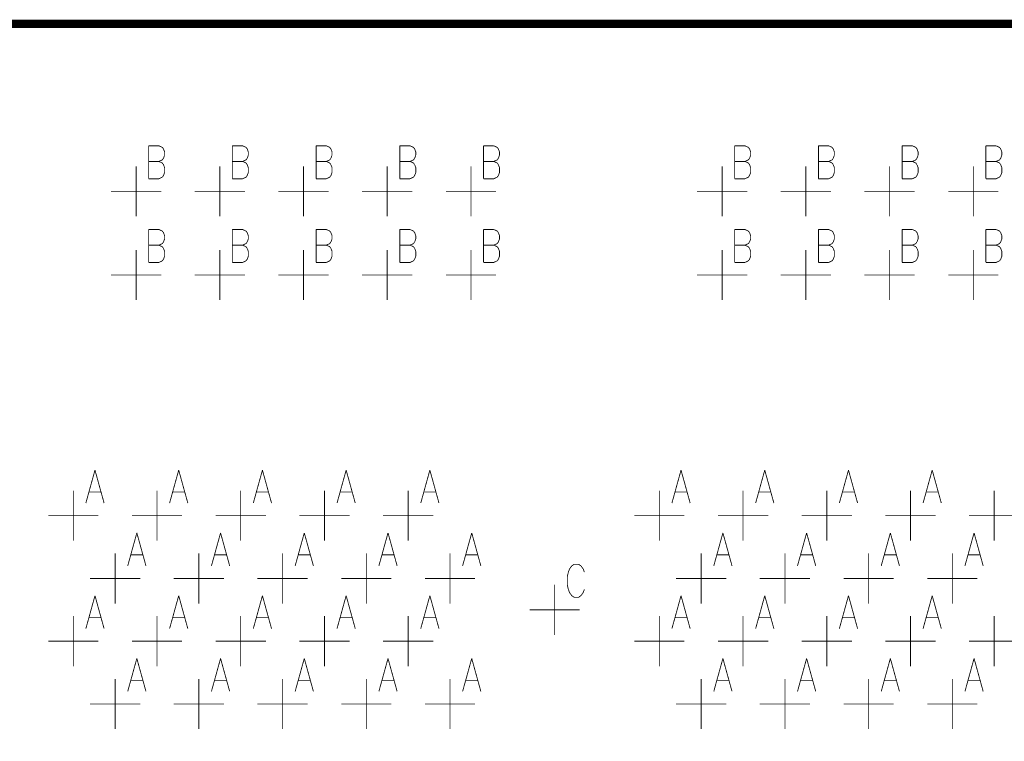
# Model space of a CAD drawing. Extents: x 0 to 34, y 0 to 22.
# Tile 5 of 33: x 11.67 to 12.846, y 12.195 to 13.057. Entities that reach past the tile are written whole.
import ezdxf

# ---------------------------------------------------------------- set-up
doc = ezdxf.new("R2010")
doc.units = 0
doc.header["$MEASUREMENT"] = 0
doc.layers.add('DD_PHO', color=7, linetype='CONTINUOUS')

msp = doc.modelspace()

# ---------------------------------------------------------------- linework, layer by layer
at = {"layer": 'DD_PHO'}
for points, const_width in [([(10.1087, 13.0518), (17.8837, 13.0518), (17.8837, 11.6518), (10.1087, 11.6518), (10.1087, 13.0518)], 0.01), ([(11.8237, 12.9062), (11.8237, 12.8668)], 0.001), ([(11.8237, 12.9062), (11.8359, 12.9062)], 0.001), ([(11.8359, 12.9062), (11.84, 12.9043), (11.8414, 12.9025)], 0.001), ([(11.8414, 12.9025), (11.8428, 12.8987)], 0.001), ([(11.9237, 12.9062), (11.9237, 12.8668)], 0.001), ([(11.9237, 12.9062), (11.9359, 12.9062)], 0.001), ([(11.9359, 12.9062), (11.94, 12.9043), (11.9414, 12.9025)], 0.001), ([(11.9414, 12.9025), (11.9428, 12.8987)], 0.001), ([(12.0237, 12.9062), (12.0237, 12.8668)], 0.001), ([(12.0237, 12.9062), (12.0359, 12.9062)], 0.001), ([(12.0359, 12.9062), (12.04, 12.9043), (12.0414, 12.9025)], 0.001), ([(12.0414, 12.9025), (12.0428, 12.8987)], 0.001), ([(12.1237, 12.9062), (12.1237, 12.8668)], 0.001), ([(12.1237, 12.9062), (12.1359, 12.9062)], 0.001), ([(12.1359, 12.9062), (12.14, 12.9043), (12.1414, 12.9025)], 0.001), ([(12.1414, 12.9025), (12.1428, 12.8987)], 0.001), ([(12.2237, 12.9062), (12.2237, 12.8668)], 0.001), ([(12.2237, 12.9062), (12.2359, 12.9062)], 0.001), ([(12.2359, 12.9062), (12.24, 12.9043), (12.2414, 12.9025)], 0.001), ([(12.2414, 12.9025), (12.2428, 12.8987)], 0.001), ([(12.5237, 12.9062), (12.5237, 12.8668)], 0.001), ([(12.5237, 12.9062), (12.5359, 12.9062)], 0.001), ([(12.5359, 12.9062), (12.54, 12.9043), (12.5414, 12.9025)], 0.001), ([(12.5414, 12.9025), (12.5428, 12.8987)], 0.001), ([(12.6237, 12.9062), (12.6237, 12.8668)], 0.001), ([(12.6237, 12.9062), (12.6359, 12.9062)], 0.001), ([(12.6359, 12.9062), (12.64, 12.9043), (12.6414, 12.9025)], 0.001), ([(12.6414, 12.9025), (12.6428, 12.8987)], 0.001), ([(12.7237, 12.9062), (12.7237, 12.8668)], 0.001), ([(12.7237, 12.9062), (12.7359, 12.9062)], 0.001), ([(12.7359, 12.9062), (12.74, 12.9043), (12.7414, 12.9025)], 0.001), ([(12.7414, 12.9025), (12.7428, 12.8987)], 0.001), ([(12.8237, 12.9062), (12.8237, 12.8668)], 0.001), ([(12.8237, 12.9062), (12.8359, 12.9062)], 0.001), ([(12.8359, 12.9062), (12.84, 12.9043), (12.8414, 12.9025)], 0.001), ([(12.8414, 12.9025), (12.8428, 12.8987)], 0.001), ([(11.8414, 12.8912), (11.84, 12.8893), (11.8359, 12.8875)], 0.001), ([(11.8428, 12.895), (11.8414, 12.8912)], 0.001), ([(11.8428, 12.8987), (11.8428, 12.895)], 0.001), ([(11.9414, 12.8912), (11.94, 12.8893), (11.9359, 12.8875)], 0.001), ([(11.9428, 12.895), (11.9414, 12.8912)], 0.001), ([(11.9428, 12.8987), (11.9428, 12.895)], 0.001), ([(12.0414, 12.8912), (12.04, 12.8893), (12.0359, 12.8875)], 0.001), ([(12.0428, 12.895), (12.0414, 12.8912)], 0.001), ([(12.0428, 12.8987), (12.0428, 12.895)], 0.001), ([(12.1414, 12.8912), (12.14, 12.8893), (12.1359, 12.8875)], 0.001), ([(12.1428, 12.895), (12.1414, 12.8912)], 0.001), ([(12.1428, 12.8987), (12.1428, 12.895)], 0.001), ([(12.2414, 12.8912), (12.24, 12.8893), (12.2359, 12.8875)], 0.001), ([(12.2428, 12.895), (12.2414, 12.8912)], 0.001), ([(12.2428, 12.8987), (12.2428, 12.895)], 0.001), ([(12.5414, 12.8912), (12.54, 12.8893), (12.5359, 12.8875)], 0.001), ([(12.5428, 12.895), (12.5414, 12.8912)], 0.001), ([(12.5428, 12.8987), (12.5428, 12.895)], 0.001), ([(12.6414, 12.8912), (12.64, 12.8893), (12.6359, 12.8875)], 0.001), ([(12.6428, 12.895), (12.6414, 12.8912)], 0.001), ([(12.6428, 12.8987), (12.6428, 12.895)], 0.001), ([(12.7414, 12.8912), (12.74, 12.8893), (12.7359, 12.8875)], 0.001), ([(12.7428, 12.895), (12.7414, 12.8912)], 0.001), ([(12.7428, 12.8987), (12.7428, 12.895)], 0.001), ([(12.8414, 12.8912), (12.84, 12.8893), (12.8359, 12.8875)], 0.001), ([(12.8428, 12.895), (12.8414, 12.8912)], 0.001), ([(12.8428, 12.8987), (12.8428, 12.895)], 0.001), ([(11.8087, 12.8218), (11.8087, 12.8818)], 0.001), ([(11.8237, 12.8875), (11.8359, 12.8875)], 0.001), ([(11.8359, 12.8875), (11.84, 12.8856), (11.8414, 12.8837)], 0.001), ([(11.8428, 12.88), (11.8428, 12.8743), (11.8414, 12.8706), (11.84, 12.8687)], 0.001), ([(11.8414, 12.8837), (11.8428, 12.88)], 0.001), ([(11.9087, 12.8218), (11.9087, 12.8818)], 0.001), ([(11.9237, 12.8875), (11.9359, 12.8875)], 0.001), ([(11.9359, 12.8875), (11.94, 12.8856), (11.9414, 12.8837)], 0.001), ([(11.9428, 12.88), (11.9428, 12.8743), (11.9414, 12.8706), (11.94, 12.8687)], 0.001), ([(11.9414, 12.8837), (11.9428, 12.88)], 0.001), ([(12.0087, 12.8218), (12.0087, 12.8818)], 0.001), ([(12.0237, 12.8875), (12.0359, 12.8875)], 0.001), ([(12.0359, 12.8875), (12.04, 12.8856), (12.0414, 12.8837)], 0.001), ([(12.0428, 12.88), (12.0428, 12.8743), (12.0414, 12.8706), (12.04, 12.8687)], 0.001), ([(12.0414, 12.8837), (12.0428, 12.88)], 0.001), ([(12.1087, 12.8218), (12.1087, 12.8818)], 0.001), ([(12.1237, 12.8875), (12.1359, 12.8875)], 0.001), ([(12.1359, 12.8875), (12.14, 12.8856), (12.1414, 12.8837)], 0.001), ([(12.1428, 12.88), (12.1428, 12.8743), (12.1414, 12.8706), (12.14, 12.8687)], 0.001), ([(12.1414, 12.8837), (12.1428, 12.88)], 0.001), ([(12.2087, 12.8218), (12.2087, 12.8818)], 0.001), ([(12.2237, 12.8875), (12.2359, 12.8875)], 0.001), ([(12.2359, 12.8875), (12.24, 12.8856), (12.2414, 12.8837)], 0.001), ([(12.2428, 12.88), (12.2428, 12.8743), (12.2414, 12.8706), (12.24, 12.8687)], 0.001), ([(12.2414, 12.8837), (12.2428, 12.88)], 0.001), ([(12.5087, 12.8218), (12.5087, 12.8818)], 0.001), ([(12.5237, 12.8875), (12.5359, 12.8875)], 0.001), ([(12.5359, 12.8875), (12.54, 12.8856), (12.5414, 12.8837)], 0.001), ([(12.5428, 12.88), (12.5428, 12.8743), (12.5414, 12.8706), (12.54, 12.8687)], 0.001), ([(12.5414, 12.8837), (12.5428, 12.88)], 0.001), ([(12.6087, 12.8218), (12.6087, 12.8818)], 0.001), ([(12.6237, 12.8875), (12.6359, 12.8875)], 0.001), ([(12.6359, 12.8875), (12.64, 12.8856), (12.6414, 12.8837)], 0.001), ([(12.6428, 12.88), (12.6428, 12.8743), (12.6414, 12.8706), (12.64, 12.8687)], 0.001), ([(12.6414, 12.8837), (12.6428, 12.88)], 0.001), ([(12.7087, 12.8218), (12.7087, 12.8818)], 0.001), ([(12.7237, 12.8875), (12.7359, 12.8875)], 0.001), ([(12.7359, 12.8875), (12.74, 12.8856), (12.7414, 12.8837)], 0.001), ([(12.7428, 12.88), (12.7428, 12.8743), (12.7414, 12.8706), (12.74, 12.8687)], 0.001), ([(12.7414, 12.8837), (12.7428, 12.88)], 0.001), ([(12.8087, 12.8218), (12.8087, 12.8818)], 0.001), ([(12.8237, 12.8875), (12.8359, 12.8875)], 0.001), ([(12.8359, 12.8875), (12.84, 12.8856), (12.8414, 12.8837)], 0.001), ([(12.8428, 12.88), (12.8428, 12.8743), (12.8414, 12.8706), (12.84, 12.8687)], 0.001), ([(12.8414, 12.8837), (12.8428, 12.88)], 0.001), ([(11.84, 12.8687), (11.8359, 12.8668), (11.8237, 12.8668)], 0.001), ([(11.94, 12.8687), (11.9359, 12.8668), (11.9237, 12.8668)], 0.001), ([(12.04, 12.8687), (12.0359, 12.8668), (12.0237, 12.8668)], 0.001), ([(12.14, 12.8687), (12.1359, 12.8668), (12.1237, 12.8668)], 0.001), ([(12.24, 12.8687), (12.2359, 12.8668), (12.2237, 12.8668)], 0.001), ([(12.54, 12.8687), (12.5359, 12.8668), (12.5237, 12.8668)], 0.001), ([(12.64, 12.8687), (12.6359, 12.8668), (12.6237, 12.8668)], 0.001), ([(12.74, 12.8687), (12.7359, 12.8668), (12.7237, 12.8668)], 0.001), ([(12.84, 12.8687), (12.8359, 12.8668), (12.8237, 12.8668)], 0.001), ([(11.7787, 12.8518), (11.8387, 12.8518)], 0.001), ([(11.8787, 12.8518), (11.9387, 12.8518)], 0.001), ([(11.9787, 12.8518), (12.0387, 12.8518)], 0.001), ([(12.0787, 12.8518), (12.1387, 12.8518)], 0.001), ([(12.1787, 12.8518), (12.2387, 12.8518)], 0.001), ([(12.4787, 12.8518), (12.5387, 12.8518)], 0.001), ([(12.5787, 12.8518), (12.6387, 12.8518)], 0.001), ([(12.6787, 12.8518), (12.7387, 12.8518)], 0.001), ([(12.7787, 12.8518), (12.8387, 12.8518)], 0.001), ([(11.8237, 12.8062), (11.8237, 12.7668)], 0.001), ([(11.8237, 12.8062), (11.8359, 12.8062)], 0.001), ([(11.8359, 12.8062), (11.84, 12.8043), (11.8414, 12.8025)], 0.001), ([(11.8414, 12.8025), (11.8428, 12.7987)], 0.001), ([(11.8428, 12.795), (11.8414, 12.7912)], 0.001), ([(11.8428, 12.7987), (11.8428, 12.795)], 0.001), ([(11.9237, 12.8062), (11.9237, 12.7668)], 0.001), ([(11.9237, 12.8062), (11.9359, 12.8062)], 0.001), ([(11.9359, 12.8062), (11.94, 12.8043), (11.9414, 12.8025)], 0.001), ([(11.9414, 12.8025), (11.9428, 12.7987)], 0.001), ([(11.9428, 12.795), (11.9414, 12.7912)], 0.001), ([(11.9428, 12.7987), (11.9428, 12.795)], 0.001), ([(12.0237, 12.8062), (12.0237, 12.7668)], 0.001), ([(12.0237, 12.8062), (12.0359, 12.8062)], 0.001), ([(12.0359, 12.8062), (12.04, 12.8043), (12.0414, 12.8025)], 0.001), ([(12.0414, 12.8025), (12.0428, 12.7987)], 0.001), ([(12.0428, 12.795), (12.0414, 12.7912)], 0.001), ([(12.0428, 12.7987), (12.0428, 12.795)], 0.001), ([(12.1237, 12.8062), (12.1237, 12.7668)], 0.001), ([(12.1237, 12.8062), (12.1359, 12.8062)], 0.001), ([(12.1359, 12.8062), (12.14, 12.8043), (12.1414, 12.8025)], 0.001), ([(12.1414, 12.8025), (12.1428, 12.7987)], 0.001), ([(12.1428, 12.795), (12.1414, 12.7912)], 0.001), ([(12.1428, 12.7987), (12.1428, 12.795)], 0.001), ([(12.2237, 12.8062), (12.2237, 12.7668)], 0.001), ([(12.2237, 12.8062), (12.2359, 12.8062)], 0.001), ([(12.2359, 12.8062), (12.24, 12.8043), (12.2414, 12.8025)], 0.001), ([(12.2414, 12.8025), (12.2428, 12.7987)], 0.001), ([(12.2428, 12.795), (12.2414, 12.7912)], 0.001), ([(12.2428, 12.7987), (12.2428, 12.795)], 0.001), ([(12.5237, 12.8062), (12.5237, 12.7668)], 0.001), ([(12.5237, 12.8062), (12.5359, 12.8062)], 0.001), ([(12.5359, 12.8062), (12.54, 12.8043), (12.5414, 12.8025)], 0.001), ([(12.5414, 12.8025), (12.5428, 12.7987)], 0.001), ([(12.5428, 12.795), (12.5414, 12.7912)], 0.001), ([(12.5428, 12.7987), (12.5428, 12.795)], 0.001), ([(12.6237, 12.8062), (12.6237, 12.7668)], 0.001), ([(12.6237, 12.8062), (12.6359, 12.8062)], 0.001), ([(12.6359, 12.8062), (12.64, 12.8043), (12.6414, 12.8025)], 0.001), ([(12.6414, 12.8025), (12.6428, 12.7987)], 0.001), ([(12.6428, 12.795), (12.6414, 12.7912)], 0.001), ([(12.6428, 12.7987), (12.6428, 12.795)], 0.001), ([(12.7237, 12.8062), (12.7237, 12.7668)], 0.001), ([(12.7237, 12.8062), (12.7359, 12.8062)], 0.001), ([(12.7359, 12.8062), (12.74, 12.8043), (12.7414, 12.8025)], 0.001), ([(12.7414, 12.8025), (12.7428, 12.7987)], 0.001), ([(12.7428, 12.795), (12.7414, 12.7912)], 0.001), ([(12.7428, 12.7987), (12.7428, 12.795)], 0.001), ([(12.8237, 12.8062), (12.8237, 12.7668)], 0.001), ([(12.8237, 12.8062), (12.8359, 12.8062)], 0.001), ([(12.8359, 12.8062), (12.84, 12.8043), (12.8414, 12.8025)], 0.001), ([(12.8414, 12.8025), (12.8428, 12.7987)], 0.001), ([(12.8428, 12.795), (12.8414, 12.7912)], 0.001), ([(12.8428, 12.7987), (12.8428, 12.795)], 0.001), ([(11.8237, 12.7875), (11.8359, 12.7875)], 0.001), ([(11.8414, 12.7912), (11.84, 12.7893), (11.8359, 12.7875)], 0.001), ([(11.8359, 12.7875), (11.84, 12.7856), (11.8414, 12.7837)], 0.001), ([(11.8414, 12.7837), (11.8428, 12.78)], 0.001), ([(11.9237, 12.7875), (11.9359, 12.7875)], 0.001), ([(11.9414, 12.7912), (11.94, 12.7893), (11.9359, 12.7875)], 0.001), ([(11.9359, 12.7875), (11.94, 12.7856), (11.9414, 12.7837)], 0.001), ([(11.9414, 12.7837), (11.9428, 12.78)], 0.001), ([(12.0237, 12.7875), (12.0359, 12.7875)], 0.001), ([(12.0414, 12.7912), (12.04, 12.7893), (12.0359, 12.7875)], 0.001), ([(12.0359, 12.7875), (12.04, 12.7856), (12.0414, 12.7837)], 0.001), ([(12.0414, 12.7837), (12.0428, 12.78)], 0.001), ([(12.1237, 12.7875), (12.1359, 12.7875)], 0.001), ([(12.1414, 12.7912), (12.14, 12.7893), (12.1359, 12.7875)], 0.001), ([(12.1359, 12.7875), (12.14, 12.7856), (12.1414, 12.7837)], 0.001), ([(12.1414, 12.7837), (12.1428, 12.78)], 0.001), ([(12.2237, 12.7875), (12.2359, 12.7875)], 0.001), ([(12.2414, 12.7912), (12.24, 12.7893), (12.2359, 12.7875)], 0.001), ([(12.2359, 12.7875), (12.24, 12.7856), (12.2414, 12.7837)], 0.001), ([(12.2414, 12.7837), (12.2428, 12.78)], 0.001), ([(12.5237, 12.7875), (12.5359, 12.7875)], 0.001), ([(12.5414, 12.7912), (12.54, 12.7893), (12.5359, 12.7875)], 0.001), ([(12.5359, 12.7875), (12.54, 12.7856), (12.5414, 12.7837)], 0.001), ([(12.5414, 12.7837), (12.5428, 12.78)], 0.001), ([(12.6237, 12.7875), (12.6359, 12.7875)], 0.001), ([(12.6414, 12.7912), (12.64, 12.7893), (12.6359, 12.7875)], 0.001), ([(12.6359, 12.7875), (12.64, 12.7856), (12.6414, 12.7837)], 0.001), ([(12.6414, 12.7837), (12.6428, 12.78)], 0.001), ([(12.7237, 12.7875), (12.7359, 12.7875)], 0.001), ([(12.7414, 12.7912), (12.74, 12.7893), (12.7359, 12.7875)], 0.001), ([(12.7359, 12.7875), (12.74, 12.7856), (12.7414, 12.7837)], 0.001), ([(12.7414, 12.7837), (12.7428, 12.78)], 0.001), ([(12.8237, 12.7875), (12.8359, 12.7875)], 0.001), ([(12.8414, 12.7912), (12.84, 12.7893), (12.8359, 12.7875)], 0.001), ([(12.8359, 12.7875), (12.84, 12.7856), (12.8414, 12.7837)], 0.001), ([(12.8414, 12.7837), (12.8428, 12.78)], 0.001), ([(11.8087, 12.7218), (11.8087, 12.7818)], 0.001), ([(11.8428, 12.78), (11.8428, 12.7743), (11.8414, 12.7706), (11.84, 12.7687)], 0.001), ([(11.9087, 12.7218), (11.9087, 12.7818)], 0.001), ([(11.9428, 12.78), (11.9428, 12.7743), (11.9414, 12.7706), (11.94, 12.7687)], 0.001), ([(12.0087, 12.7218), (12.0087, 12.7818)], 0.001), ([(12.0428, 12.78), (12.0428, 12.7743), (12.0414, 12.7706), (12.04, 12.7687)], 0.001), ([(12.1087, 12.7218), (12.1087, 12.7818)], 0.001), ([(12.1428, 12.78), (12.1428, 12.7743), (12.1414, 12.7706), (12.14, 12.7687)], 0.001), ([(12.2087, 12.7218), (12.2087, 12.7818)], 0.001), ([(12.2428, 12.78), (12.2428, 12.7743), (12.2414, 12.7706), (12.24, 12.7687)], 0.001), ([(12.5087, 12.7218), (12.5087, 12.7818)], 0.001), ([(12.5428, 12.78), (12.5428, 12.7743), (12.5414, 12.7706), (12.54, 12.7687)], 0.001), ([(12.6087, 12.7218), (12.6087, 12.7818)], 0.001), ([(12.6428, 12.78), (12.6428, 12.7743), (12.6414, 12.7706), (12.64, 12.7687)], 0.001), ([(12.7087, 12.7218), (12.7087, 12.7818)], 0.001), ([(12.7428, 12.78), (12.7428, 12.7743), (12.7414, 12.7706), (12.74, 12.7687)], 0.001), ([(12.8087, 12.7218), (12.8087, 12.7818)], 0.001), ([(12.8428, 12.78), (12.8428, 12.7743), (12.8414, 12.7706), (12.84, 12.7687)], 0.001), ([(11.84, 12.7687), (11.8359, 12.7668), (11.8237, 12.7668)], 0.001), ([(11.94, 12.7687), (11.9359, 12.7668), (11.9237, 12.7668)], 0.001), ([(12.04, 12.7687), (12.0359, 12.7668), (12.0237, 12.7668)], 0.001), ([(12.14, 12.7687), (12.1359, 12.7668), (12.1237, 12.7668)], 0.001), ([(12.24, 12.7687), (12.2359, 12.7668), (12.2237, 12.7668)], 0.001), ([(12.54, 12.7687), (12.5359, 12.7668), (12.5237, 12.7668)], 0.001), ([(12.64, 12.7687), (12.6359, 12.7668), (12.6237, 12.7668)], 0.001), ([(12.74, 12.7687), (12.7359, 12.7668), (12.7237, 12.7668)], 0.001), ([(12.84, 12.7687), (12.8359, 12.7668), (12.8237, 12.7668)], 0.001), ([(11.7787, 12.7518), (11.8387, 12.7518)], 0.001), ([(11.8787, 12.7518), (11.9387, 12.7518)], 0.001), ([(11.9787, 12.7518), (12.0387, 12.7518)], 0.001), ([(12.0787, 12.7518), (12.1387, 12.7518)], 0.001), ([(12.1787, 12.7518), (12.2387, 12.7518)], 0.001), ([(12.4787, 12.7518), (12.5387, 12.7518)], 0.001), ([(12.5787, 12.7518), (12.6387, 12.7518)], 0.001), ([(12.6787, 12.7518), (12.7387, 12.7518)], 0.001), ([(12.7787, 12.7518), (12.8387, 12.7518)], 0.001), ([(11.7596, 12.5187), (11.7487, 12.4793)], 0.001), ([(11.7596, 12.5187), (11.7705, 12.4793)], 0.001), ([(11.8596, 12.5187), (11.8487, 12.4793)], 0.001), ([(11.8596, 12.5187), (11.8705, 12.4793)], 0.001), ([(11.9596, 12.5187), (11.9487, 12.4793)], 0.001), ([(11.9596, 12.5187), (11.9705, 12.4793)], 0.001), ([(12.0596, 12.5187), (12.0487, 12.4793)], 0.001), ([(12.0596, 12.5187), (12.0705, 12.4793)], 0.001), ([(12.1596, 12.5187), (12.1487, 12.4793)], 0.001), ([(12.1596, 12.5187), (12.1705, 12.4793)], 0.001), ([(12.4596, 12.5187), (12.4487, 12.4793)], 0.001), ([(12.4596, 12.5187), (12.4705, 12.4793)], 0.001), ([(12.5596, 12.5187), (12.5487, 12.4793)], 0.001), ([(12.5596, 12.5187), (12.5705, 12.4793)], 0.001), ([(12.6596, 12.5187), (12.6487, 12.4793)], 0.001), ([(12.6596, 12.5187), (12.6705, 12.4793)], 0.001), ([(12.7596, 12.5187), (12.7487, 12.4793)], 0.001), ([(12.7596, 12.5187), (12.7705, 12.4793)], 0.001), ([(11.7337, 12.4343), (11.7337, 12.4943)], 0.001), ([(11.7528, 12.4925), (11.7664, 12.4925)], 0.001), ([(11.8337, 12.4343), (11.8337, 12.4943)], 0.001), ([(11.8528, 12.4925), (11.8664, 12.4925)], 0.001), ([(11.9337, 12.4343), (11.9337, 12.4943)], 0.001), ([(11.9528, 12.4925), (11.9664, 12.4925)], 0.001), ([(12.0337, 12.4343), (12.0337, 12.4943)], 0.001), ([(12.0528, 12.4925), (12.0664, 12.4925)], 0.001), ([(12.1337, 12.4343), (12.1337, 12.4943)], 0.001), ([(12.1528, 12.4925), (12.1664, 12.4925)], 0.001), ([(12.4337, 12.4343), (12.4337, 12.4943)], 0.001), ([(12.4528, 12.4925), (12.4664, 12.4925)], 0.001), ([(12.5337, 12.4343), (12.5337, 12.4943)], 0.001), ([(12.5528, 12.4925), (12.5664, 12.4925)], 0.001), ([(12.6337, 12.4343), (12.6337, 12.4943)], 0.001), ([(12.6528, 12.4925), (12.6664, 12.4925)], 0.001), ([(12.7337, 12.4343), (12.7337, 12.4943)], 0.001), ([(12.7528, 12.4925), (12.7664, 12.4925)], 0.001), ([(12.8337, 12.4343), (12.8337, 12.4943)], 0.001), ([(11.7037, 12.4643), (11.7637, 12.4643)], 0.001), ([(11.8037, 12.4643), (11.8637, 12.4643)], 0.001), ([(11.9037, 12.4643), (11.9637, 12.4643)], 0.001), ([(12.0037, 12.4643), (12.0637, 12.4643)], 0.001), ([(12.1037, 12.4643), (12.1637, 12.4643)], 0.001), ([(12.4037, 12.4643), (12.4637, 12.4643)], 0.001), ([(12.5037, 12.4643), (12.5637, 12.4643)], 0.001), ([(12.6037, 12.4643), (12.6637, 12.4643)], 0.001), ([(12.7037, 12.4643), (12.7637, 12.4643)], 0.001), ([(12.8037, 12.4643), (12.8637, 12.4643)], 0.001), ([(11.8096, 12.4437), (11.7987, 12.4043)], 0.001), ([(11.8096, 12.4437), (11.8205, 12.4043)], 0.001), ([(11.9096, 12.4437), (11.8987, 12.4043)], 0.001), ([(11.9096, 12.4437), (11.9205, 12.4043)], 0.001), ([(12.0096, 12.4437), (11.9987, 12.4043)], 0.001), ([(12.0096, 12.4437), (12.0205, 12.4043)], 0.001), ([(12.1096, 12.4437), (12.0987, 12.4043)], 0.001), ([(12.1096, 12.4437), (12.1205, 12.4043)], 0.001), ([(12.2096, 12.4437), (12.1987, 12.4043)], 0.001), ([(12.2096, 12.4437), (12.2205, 12.4043)], 0.001), ([(12.5096, 12.4437), (12.4987, 12.4043)], 0.001), ([(12.5096, 12.4437), (12.5205, 12.4043)], 0.001), ([(12.6096, 12.4437), (12.5987, 12.4043)], 0.001), ([(12.6096, 12.4437), (12.6205, 12.4043)], 0.001), ([(12.7096, 12.4437), (12.6987, 12.4043)], 0.001), ([(12.7096, 12.4437), (12.7205, 12.4043)], 0.001), ([(12.8096, 12.4437), (12.7987, 12.4043)], 0.001), ([(12.8096, 12.4437), (12.8205, 12.4043)], 0.001), ([(11.7837, 12.3593), (11.7837, 12.4193)], 0.001), ([(11.8837, 12.3593), (11.8837, 12.4193)], 0.001), ([(11.9837, 12.3593), (11.9837, 12.4193)], 0.001), ([(12.0837, 12.3593), (12.0837, 12.4193)], 0.001), ([(12.1837, 12.3593), (12.1837, 12.4193)], 0.001), ([(12.4837, 12.3593), (12.4837, 12.4193)], 0.001), ([(12.5837, 12.3593), (12.5837, 12.4193)], 0.001), ([(12.6837, 12.3593), (12.6837, 12.4193)], 0.001), ([(12.7837, 12.3593), (12.7837, 12.4193)], 0.001), ([(11.8028, 12.4175), (11.8164, 12.4175)], 0.001), ([(11.9028, 12.4175), (11.9164, 12.4175)], 0.001), ([(12.0028, 12.4175), (12.0164, 12.4175)], 0.001), ([(12.1028, 12.4175), (12.1164, 12.4175)], 0.001), ([(12.2028, 12.4175), (12.2164, 12.4175)], 0.001), ([(12.5028, 12.4175), (12.5164, 12.4175)], 0.001), ([(12.6028, 12.4175), (12.6164, 12.4175)], 0.001), ([(12.7028, 12.4175), (12.7164, 12.4175)], 0.001), ([(12.8028, 12.4175), (12.8164, 12.4175)], 0.001), ([(12.3319, 12.4062), (12.3291, 12.4043), (12.3264, 12.4006), (12.325, 12.3968), (12.3237, 12.3912)], 0.001), ([(12.3373, 12.4062), (12.3319, 12.4062)], 0.001), ([(12.3441, 12.3968), (12.3428, 12.4006), (12.34, 12.4043), (12.3373, 12.4062)], 0.001), ([(11.7537, 12.3893), (11.8137, 12.3893)], 0.001), ([(11.8537, 12.3893), (11.9137, 12.3893)], 0.001), ([(11.9537, 12.3893), (12.0137, 12.3893)], 0.001), ([(12.0537, 12.3893), (12.1137, 12.3893)], 0.001), ([(12.1537, 12.3893), (12.2137, 12.3893)], 0.001), ([(12.3237, 12.3912), (12.3237, 12.3818), (12.325, 12.3762)], 0.001), ([(12.4537, 12.3893), (12.5137, 12.3893)], 0.001), ([(12.5537, 12.3893), (12.6137, 12.3893)], 0.001), ([(12.6537, 12.3893), (12.7137, 12.3893)], 0.001), ([(12.7537, 12.3893), (12.8137, 12.3893)], 0.001), ([(12.3087, 12.3218), (12.3087, 12.3818)], 0.001), ([(12.325, 12.3762), (12.3264, 12.3725)], 0.001), ([(12.3264, 12.3725), (12.3291, 12.3687)], 0.001), ([(12.34, 12.3687), (12.3428, 12.3725)], 0.001), ([(12.3428, 12.3725), (12.3441, 12.3762)], 0.001), ([(11.7596, 12.3687), (11.7487, 12.3293)], 0.001), ([(11.7596, 12.3687), (11.7705, 12.3293)], 0.001), ([(11.8596, 12.3687), (11.8487, 12.3293)], 0.001), ([(11.8596, 12.3687), (11.8705, 12.3293)], 0.001), ([(11.9596, 12.3687), (11.9487, 12.3293)], 0.001), ([(11.9596, 12.3687), (11.9705, 12.3293)], 0.001), ([(12.0596, 12.3687), (12.0487, 12.3293)], 0.001), ([(12.0596, 12.3687), (12.0705, 12.3293)], 0.001), ([(12.1596, 12.3687), (12.1487, 12.3293)], 0.001), ([(12.1596, 12.3687), (12.1705, 12.3293)], 0.001), ([(12.3291, 12.3687), (12.3319, 12.3668), (12.3373, 12.3668), (12.34, 12.3687)], 0.001), ([(12.4596, 12.3687), (12.4487, 12.3293)], 0.001), ([(12.4596, 12.3687), (12.4705, 12.3293)], 0.001), ([(12.5596, 12.3687), (12.5487, 12.3293)], 0.001), ([(12.5596, 12.3687), (12.5705, 12.3293)], 0.001), ([(12.6596, 12.3687), (12.6487, 12.3293)], 0.001), ([(12.6596, 12.3687), (12.6705, 12.3293)], 0.001), ([(12.7596, 12.3687), (12.7487, 12.3293)], 0.001), ([(12.7596, 12.3687), (12.7705, 12.3293)], 0.001), ([(12.2787, 12.3518), (12.3387, 12.3518)], 0.001), ([(11.7337, 12.2843), (11.7337, 12.3443)], 0.001), ([(11.7528, 12.3425), (11.7664, 12.3425)], 0.001), ([(11.8337, 12.2843), (11.8337, 12.3443)], 0.001), ([(11.8528, 12.3425), (11.8664, 12.3425)], 0.001), ([(11.9337, 12.2843), (11.9337, 12.3443)], 0.001), ([(11.9528, 12.3425), (11.9664, 12.3425)], 0.001), ([(12.0337, 12.2843), (12.0337, 12.3443)], 0.001), ([(12.0528, 12.3425), (12.0664, 12.3425)], 0.001), ([(12.1337, 12.2843), (12.1337, 12.3443)], 0.001), ([(12.1528, 12.3425), (12.1664, 12.3425)], 0.001), ([(12.4337, 12.2843), (12.4337, 12.3443)], 0.001), ([(12.4528, 12.3425), (12.4664, 12.3425)], 0.001), ([(12.5337, 12.2843), (12.5337, 12.3443)], 0.001), ([(12.5528, 12.3425), (12.5664, 12.3425)], 0.001), ([(12.6337, 12.2843), (12.6337, 12.3443)], 0.001), ([(12.6528, 12.3425), (12.6664, 12.3425)], 0.001), ([(12.7337, 12.2843), (12.7337, 12.3443)], 0.001), ([(12.7528, 12.3425), (12.7664, 12.3425)], 0.001), ([(12.8337, 12.2843), (12.8337, 12.3443)], 0.001), ([(11.7037, 12.3143), (11.7637, 12.3143)], 0.001), ([(11.8037, 12.3143), (11.8637, 12.3143)], 0.001), ([(11.9037, 12.3143), (11.9637, 12.3143)], 0.001), ([(12.0037, 12.3143), (12.0637, 12.3143)], 0.001), ([(12.1037, 12.3143), (12.1637, 12.3143)], 0.001), ([(12.4037, 12.3143), (12.4637, 12.3143)], 0.001), ([(12.5037, 12.3143), (12.5637, 12.3143)], 0.001), ([(12.6037, 12.3143), (12.6637, 12.3143)], 0.001), ([(12.7037, 12.3143), (12.7637, 12.3143)], 0.001), ([(12.8037, 12.3143), (12.8637, 12.3143)], 0.001), ([(11.8096, 12.2937), (11.7987, 12.2543)], 0.001), ([(11.8096, 12.2937), (11.8205, 12.2543)], 0.001), ([(11.9096, 12.2937), (11.8987, 12.2543)], 0.001), ([(11.9096, 12.2937), (11.9205, 12.2543)], 0.001), ([(12.0096, 12.2937), (11.9987, 12.2543)], 0.001), ([(12.0096, 12.2937), (12.0205, 12.2543)], 0.001), ([(12.1096, 12.2937), (12.0987, 12.2543)], 0.001), ([(12.1096, 12.2937), (12.1205, 12.2543)], 0.001), ([(12.2096, 12.2937), (12.1987, 12.2543)], 0.001), ([(12.2096, 12.2937), (12.2205, 12.2543)], 0.001), ([(12.5096, 12.2937), (12.4987, 12.2543)], 0.001), ([(12.5096, 12.2937), (12.5205, 12.2543)], 0.001), ([(12.6096, 12.2937), (12.5987, 12.2543)], 0.001), ([(12.6096, 12.2937), (12.6205, 12.2543)], 0.001), ([(12.7096, 12.2937), (12.6987, 12.2543)], 0.001), ([(12.7096, 12.2937), (12.7205, 12.2543)], 0.001), ([(12.8096, 12.2937), (12.7987, 12.2543)], 0.001), ([(12.8096, 12.2937), (12.8205, 12.2543)], 0.001), ([(11.7837, 12.2093), (11.7837, 12.2693)], 0.001), ([(11.8028, 12.2675), (11.8164, 12.2675)], 0.001), ([(11.8837, 12.2093), (11.8837, 12.2693)], 0.001), ([(11.9028, 12.2675), (11.9164, 12.2675)], 0.001), ([(11.9837, 12.2093), (11.9837, 12.2693)], 0.001), ([(12.0028, 12.2675), (12.0164, 12.2675)], 0.001), ([(12.0837, 12.2093), (12.0837, 12.2693)], 0.001), ([(12.1028, 12.2675), (12.1164, 12.2675)], 0.001), ([(12.1837, 12.2093), (12.1837, 12.2693)], 0.001), ([(12.2028, 12.2675), (12.2164, 12.2675)], 0.001), ([(12.4837, 12.2093), (12.4837, 12.2693)], 0.001), ([(12.5028, 12.2675), (12.5164, 12.2675)], 0.001), ([(12.5837, 12.2093), (12.5837, 12.2693)], 0.001), ([(12.6028, 12.2675), (12.6164, 12.2675)], 0.001), ([(12.6837, 12.2093), (12.6837, 12.2693)], 0.001), ([(12.7028, 12.2675), (12.7164, 12.2675)], 0.001), ([(12.7837, 12.2093), (12.7837, 12.2693)], 0.001), ([(12.8028, 12.2675), (12.8164, 12.2675)], 0.001), ([(11.7537, 12.2393), (11.8137, 12.2393)], 0.001), ([(11.8537, 12.2393), (11.9137, 12.2393)], 0.001), ([(11.9537, 12.2393), (12.0137, 12.2393)], 0.001), ([(12.0537, 12.2393), (12.1137, 12.2393)], 0.001), ([(12.1537, 12.2393), (12.2137, 12.2393)], 0.001), ([(12.4537, 12.2393), (12.5137, 12.2393)], 0.001), ([(12.5537, 12.2393), (12.6137, 12.2393)], 0.001), ([(12.6537, 12.2393), (12.7137, 12.2393)], 0.001), ([(12.7537, 12.2393), (12.8137, 12.2393)], 0.001)]:
    msp.add_lwpolyline(points, dxfattribs=dict(at, const_width=const_width))

doc.saveas('drawing.dxf')
